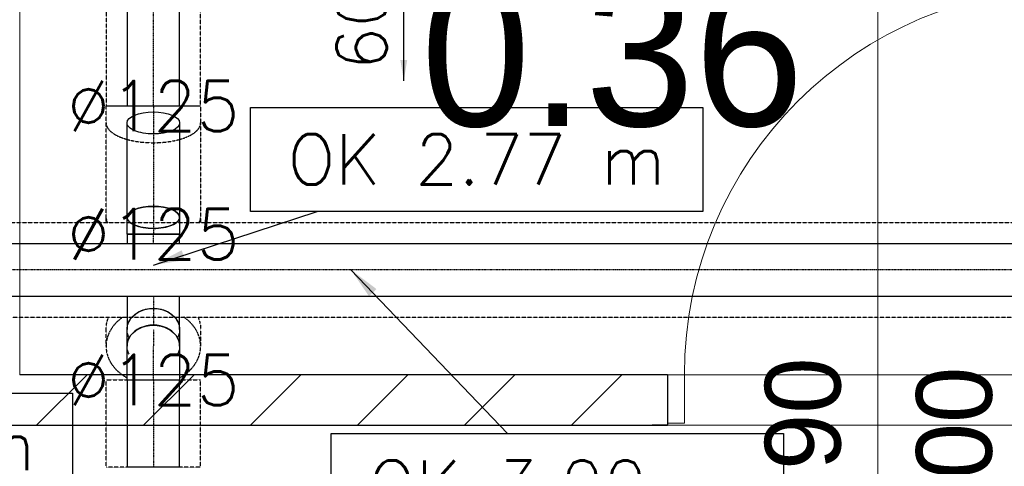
# Model space of a CAD drawing. Header units: millimetres. Extents: x -40063 to 512011, y 350190 to 687060.
# Tile 168 of 256: x 155732 to 158076, y 613809 to 614873. Entities that reach past the tile are written whole.
import ezdxf

# ---------------------------------------------------------------- set-up
doc = ezdxf.new("R2010")
doc.units = ezdxf.units.MM
doc.linetypes.add('DASHDOT', pattern=[1, 0.5, -0.25, 0, -0.25])
doc.linetypes.add('DASHED', pattern=[0.75, 0.5, -0.25])
doc.layers.get('0').update_dxf_attribs({"color": 8})
for name, color, linetype in [('Elementy Modelu - Strefy', 8, 'Continuous'), ('FLUID-N1', 7, 'Continuous'), ('FLUID-N1-120-ARRGR', 7, 'Continuous'), ('FLUID-N1-120-DIM', 7, 'Continuous'), ('FLUID-N1-120-INF', 7, 'Continuous'), ('FLUID-N1-INS', 7, 'Continuous'), ('FLUID-N1-SYM', 7, 'Continuous'), ('FLUID-W1', 7, 'Continuous'), ('FLUID-W1-120-INF', 7, 'Continuous'), ('FLUID-W1-INS', 7, 'Continuous'), ('FLUID-W1-SYM', 7, 'Continuous'), ('Konstrukcja - Ściany zew', 8, 'Continuous'), ('X_ref', 8, 'Continuous')]:
    doc.layers.add(name, color=color, linetype=linetype)
doc.styles.add('FDBES', font='simplex.shx')
doc.styles.add('GENERATED_STYLE_2', font='txt')
doc.dimstyles.new('FDBES', dxfattribs={"dimscale": 50, "dimtxt": 4, "dimasz": 2.5, "dimexe": 0.8, "dimexo": 2, "dimgap": 1, "dimtad": 1, "dimdsep": 46, "dimtxsty": 'FDBES', "dimcen": 2.5, "dimclrd": 4, "dimclre": 5, "dimadec": 0, "dimazin": 0, "dimtfac": 1, "dimtmove": 0, "dimatfit": 3, "dimfxl": 1, "dimarcsym": 0})

# ---------------------------------------------------------------- blocks, each defined once
blk = doc.blocks.new('*U14692')
at = {"color": 0, "linetype": 'ByBlock', "lineweight": -2}
for p, q in [((1763, 62.5), (-1763, 62.5)), ((1763, -62.5), (-1763, -62.5))]:
    blk.add_line(p, q, dxfattribs=at)
at = {"layer": 'FLUID-W1-INS', "color": 1, "linetype": 'DASHED', "lineweight": -3}
for p, q in [((1763, 112.5), (-1735.7, 112.5)), ((1735.7, -112.5), (-1763, -112.5))]:
    blk.add_line(p, q, dxfattribs=at)
at = {"layer": 'FLUID-W1-SYM', "color": 1, "linetype": 'DASHDOT', "lineweight": -3}
blk.add_line((-1763, 0), (1763, 0), dxfattribs=at)
blk = doc.blocks.new('*U14507')
at = {"color": 0, "linetype": 'ByBlock', "lineweight": -2}
for p, q in [((158.5, 0, -62.5), (-158.5, 0, -62.5)), ((-158.5, 0, 62.5), (158.5, 0, 62.5))]:
    blk.add_line(p, q, dxfattribs=at)
at = {"layer": 'FLUID-N1-INS', "color": 5, "linetype": 'DASHED', "lineweight": -3}
for p, q in [((131, 0, -112.5), (-158.5, 0, -112.5)), ((-158.5, 0, 112.5), (158.5, 0, 112.5)), ((-158.5, 0, -112.5), (-158.5, 0, 112.5)), ((158.5, 0, 112.5), (158.5, 0, -110))]:
    blk.add_line(p, q, dxfattribs=at)
at = {"layer": 'FLUID-N1-SYM', "color": 5, "linetype": 'DASHDOT', "lineweight": -3}
for p, q in [((-158.5, 0), (131, 0)), ((-158.5, 0), (-151.6, 0)), ((131, 0), (158.5, 0))]:
    blk.add_line(p, q, dxfattribs=at)
blk = doc.blocks.new('*U14655')
at = {"color": 0, "linetype": 'ByBlock', "lineweight": -2}
for p, q in [((73.5, 0, -62.5), (50.9, 0, -62.5)), ((50.9, 0, 62.5), (73.5, 0, 62.5))]:
    blk.add_line(p, q, dxfattribs=at)
at = {"color": 5, "linetype": 'Continuous', "lineweight": -2}
for p, q in [((73.5, 0, 61.3), (73.5, 0, -61.3)), ((73.5, 0, 62.5), (73.5, 0, 61.3)), ((73.5, 0, -61.3), (73.5, 0, -62.5))]:
    blk.add_line(p, q, dxfattribs=at)
at = {"layer": 'FLUID-N1-SYM', "color": 5, "linetype": 'DASHDOT', "lineweight": -3}
for p, q in [((50.9, 0), (66, 0)), ((66, 0), (73.5, 0))]:
    blk.add_line(p, q, dxfattribs=at)
blk = doc.blocks.new('*U14654')
at = {"color": 0, "linetype": 'ByBlock', "lineweight": -2}
for p, q in [((112.5, 0, -62.5), (-112.5, 0, -62.5)), ((152.5, 0, -62.5), (112.5, 0, -62.5)), ((-112.5, 0, 62.5), (112.5, 0, 62.5)), ((112.5, 0, 62.5), (152.5, 0, 62.5))]:
    blk.add_line(p, q, dxfattribs=at)
at = {"color": 5, "linetype": 'Continuous', "lineweight": -2}
for p, q in [((152.5, 0, -61.3), (152.5, 0, 61.3)), ((152.5, 0, -62.5), (152.5, 0, -61.3)), ((152.5, 0, 61.3), (152.5, 0, 62.5))]:
    blk.add_line(p, q, dxfattribs=at)
at = {"color": 5, "linetype": 'Continuous', "lineweight": -3, "extrusion": (-1.22465e-16, 1, 3.06162e-16)}
for centre, start_param, end_param in [((-112.5, 0), 3.141593, 6.283185), ((-112.5, 0), 1.570796, 3.141593), ((-112.5, 0), 0, 1.570796), ((112.5, 0), 3.141593, 6.283185), ((112.5, 0), 0, 1.570796), ((112.5, 0), 1.570796, 3.141593)]:
    blk.add_ellipse(centre, major_axis=(0, 0, 62.5), ratio=0.420665, start_param=start_param, end_param=end_param, dxfattribs=at)
at = {"color": 5, "linetype": 'Continuous', "lineweight": -3, "extrusion": (1.22465e-16, -1, -3.06162e-16)}
for start_param, end_param in [(3.141593, 6.283185), (0, 1.570796), (1.570796, 3.141593)]:
    blk.add_ellipse((112.5, 0), major_axis=(0, 0, -62.5), ratio=0.420665, start_param=start_param, end_param=end_param, dxfattribs=at)
at = {"layer": 'FLUID-N1-INS', "color": 5, "linetype": 'DASHED', "lineweight": -3}
for p, q in [((112.5, 0, -112.5), (-112.5, 0, -112.5)), ((124.9, 0, -112.5), (112.5, 0, -112.5)), ((-112.5, 0, -112.5), (-152.5, 0, -112.5)), ((-152.5, 0, 112.5), (-112.5, 0, 112.5)), ((-152.5, 0, 112.5), (-152.5, 0, -112.5)), ((-112.5, 0, 112.5), (112.5, 0, 112.5)), ((112.5, 0, 112.5), (124.9, 0, 112.5))]:
    blk.add_line(p, q, dxfattribs=at)
at = {"layer": 'FLUID-N1-INS', "color": 5, "linetype": 'DASHED', "lineweight": -3, "extrusion": (-1.22465e-16, 1, 3.06162e-16)}
for start_param, end_param in [(4.148573, 4.163928), (5.26085, 5.276205)]:
    blk.add_ellipse((-112.5, 0), major_axis=(0, 0, 112.5), ratio=0.420665, start_param=start_param, end_param=end_param, dxfattribs=at)
at = {"layer": 'FLUID-N1-INS', "color": 5, "linetype": 'DASHED', "lineweight": -3, "extrusion": (1.22465e-16, -1, -3.06162e-16)}
for centre, start_param, end_param in [((-112.5, 0), 0, 3.141593), ((112.5, 0), 0, 0.264811), ((112.5, 0), 2.876782, 3.141593)]:
    blk.add_ellipse(centre, major_axis=(0, 0, -112.5), ratio=0.420665, start_param=start_param, end_param=end_param, dxfattribs=at)
at = {"layer": 'FLUID-N1-SYM', "color": 5, "linetype": 'DASHDOT', "lineweight": -3}
for p, q in [((-152.5, 0), (-112.5, 0)), ((-112.5, 0), (112.5, 0)), ((112.5, 0), (152.5, 0))]:
    blk.add_line(p, q, dxfattribs=at)
blk = doc.blocks.new('*U14599')
at = {"color": 0, "linetype": 'ByBlock', "lineweight": -2}
for p, q in [((0, 15, 62.5), (0, -64.2, 62.5)), ((0, -64.2, -62.5), (0, 15, -62.5))]:
    blk.add_line(p, q, dxfattribs=at)
at = {"color": 5, "linetype": 'Continuous', "lineweight": -2, "extrusion": (-1, -6.12323e-17, 6.12323e-17)}
for major_axis, start_param, end_param in [((0, 0, 62.5), 4.712389, 6.283185), ((0, 0, -62.5), 0, 1.570796)]:
    blk.add_ellipse((0, 15), major_axis=major_axis, ratio=0.80253, start_param=start_param, end_param=end_param, dxfattribs=at)
at = {"layer": 'FLUID-N1-SYM', "color": 5, "linetype": 'DASHDOT', "lineweight": -3}
for p, q in [((0, -35.3), (0, 4.8)), ((0, -64.2), (0, -35.3))]:
    blk.add_line(p, q, dxfattribs=at)
blk = doc.blocks.new('*U14653')
at = {"color": 0, "linetype": 'ByBlock', "lineweight": -2}
for p, q in [((11.9, 16, -62.5), (-11.9, -16, -62.5)), ((-11.9, -16, 62.5), (11.9, 16, 62.5))]:
    blk.add_line(p, q, dxfattribs=at)
at = {"color": 5, "linetype": 'Continuous', "lineweight": -2, "extrusion": (0.80253, -0.596612, -1.83697e-16)}
blk.add_ellipse((11.9, 16), major_axis=(0, 0, 62.5), ratio=0.80253, start_param=0, end_param=3.141593, dxfattribs=at)
at = {"color": 5, "linetype": 'Continuous', "lineweight": -2, "extrusion": (-0.80253, 0.596612, 1.83697e-16)}
for major_axis, start_param, end_param in [((0, 0, -62.5), 0, 0.196096), ((0, 0, 62.5), 6.08709, 6.283185), ((0, 0, -62.5), 0.392699, 2.748894)]:
    blk.add_ellipse((-11.9, -16), major_axis=major_axis, ratio=0.80253, start_param=start_param, end_param=end_param, dxfattribs=at)
at = {"color": 5, "linetype": 'Continuous', "lineweight": -3, "extrusion": (-0.80253, 0.596612, 1.83697e-16)}
for major_axis, start_param, end_param in [((0, 0, 62.5), 0.19635, 0.392919), ((0, 0, -62.5), 5.890266, 6.086836), ((0, 0, -62.5), 0.196096, 0.392699), ((0, 0, 62.5), 5.890486, 6.08709)]:
    blk.add_ellipse((-11.9, -16), major_axis=major_axis, ratio=0.80253, start_param=start_param, end_param=end_param, dxfattribs=at)
at = {"layer": 'FLUID-N1-INS', "color": 5, "linetype": 'DASHED', "lineweight": -3}
for p, q in [((11.9, 16, -112.5), (-11.9, -16, -112.5)), ((-11.9, -16, 112.5), (11.9, 16, 112.5))]:
    blk.add_line(p, q, dxfattribs=at)
at = {"layer": 'FLUID-N1-INS', "color": 5, "linetype": 'DASHED', "lineweight": -3, "extrusion": (0.80253, -0.596612, -1.83697e-16)}
for major_axis, start_param, end_param in [((0, 0, -112.5), 0, 0.981765), ((0, 0, 112.5), 5.30142, 6.283185), ((0, 0, 112.5), 0, 0.87377), ((0, 0, -112.5), 5.409416, 6.283185)]:
    blk.add_ellipse((11.9, 16), major_axis=major_axis, ratio=0.80253, start_param=start_param, end_param=end_param, dxfattribs=at)
at = {"layer": 'FLUID-N1-INS', "color": 5, "linetype": 'DASHED', "lineweight": -3, "extrusion": (-0.80253, 0.596612, 1.83697e-16)}
for major_axis, start_param, end_param in [((0, 0, -112.5), 0, 0.329965), ((0, 0, 112.5), 5.95322, 6.283185)]:
    blk.add_ellipse((-11.9, -16), major_axis=major_axis, ratio=0.80253, start_param=start_param, end_param=end_param, dxfattribs=at)
at = {"layer": 'FLUID-N1-SYM', "color": 5, "linetype": 'DASHDOT', "lineweight": -3}
blk.add_line((-11.9, -16), (11.9, 16), dxfattribs=at)
blk = doc.blocks.new('*U14652')
at = {"color": 0, "linetype": 'ByBlock', "lineweight": -2}
for p, q in [((28.3, 21, 62.5), (-36.1, -26.8, 62.5)), ((-36.1, -26.8, -62.5), (28.3, 21, -62.5))]:
    blk.add_line(p, q, dxfattribs=at)
at = {"color": 5, "linetype": 'Continuous', "lineweight": -2, "extrusion": (0.596612, -0.80253, -1.10633e-16)}
for centre, major_axis, ratio, start_param, end_param in [((28.3, 21), (0, 0, 62.5), 0.000736, 0, 1.570796), ((28.3, 21), (0, 0, -62.5), 0.000736, 4.712389, 6.283185), ((-36.1, -26.8), (0, 0, 62.5), 0.80253, 0.392699, 1.570796), ((-36.1, -26.8), (0, 0, -62.5), 0.80253, 4.712389, 5.890486), ((-36.1, -26.8), (0, 0, 62.5), 0.80253, 0, 0.196096), ((-36.1, -26.8), (0, 0, -62.5), 0.80253, 6.08709, 6.283185)]:
    blk.add_ellipse(centre, major_axis=major_axis, ratio=ratio, start_param=start_param, end_param=end_param, dxfattribs=at)
at = {"color": 5, "linetype": 'Continuous', "lineweight": -3, "extrusion": (0.596612, -0.80253, -1.10633e-16)}
for major_axis, start_param, end_param in [((0, 0, 62.5), 5.890266, 6.086836), ((0, 0, -62.5), 0.19635, 0.392919), ((0, 0, 62.5), 0.196096, 0.392699), ((0, 0, -62.5), 5.890486, 6.08709)]:
    blk.add_ellipse((-36.1, -26.8), major_axis=major_axis, ratio=0.80253, start_param=start_param, end_param=end_param, dxfattribs=at)
at = {"layer": 'FLUID-N1-SYM', "color": 5, "linetype": 'DASHDOT', "lineweight": -3}
for p, q in [((28.2, 21), (-13.9, -10.3)), ((28.3, 21), (28.2, 21)), ((-13.9, -10.3), (-36.1, -26.8))]:
    blk.add_line(p, q, dxfattribs=at)
blk = doc.blocks.new('*U14651')
at = {"color": 0, "linetype": 'ByBlock', "lineweight": -2}
for p, q in [((104, 62.5, -0.1), (-104, 62.5, 0)), ((-104, -62.5, 0.1), (104, -62.5, 0))]:
    blk.add_line(p, q, dxfattribs=at)
at = {"color": 5, "linetype": 'Continuous', "lineweight": -2, "extrusion": (-0.00073627, -0.00073627, -0.999999)}
for start_param, end_param in [(1.57006, 3.140857), (6.282449, 7.853245)]:
    blk.add_ellipse((-104, 0, 0.1), major_axis=(0, -62.5, 0), ratio=0.000736, start_param=start_param, end_param=end_param, dxfattribs=at)
at = {"color": 5, "linetype": 'Continuous', "lineweight": -2, "extrusion": (0.00073627, 0.00073627, 0.999999)}
for major_axis, start_param, end_param in [((0, 62.5, 0), 0.000736, 1.571533), ((0, -62.5, 0), 4.713125, 6.283921)]:
    blk.add_ellipse((104, 0, -0.1), major_axis=major_axis, ratio=0.000736, start_param=start_param, end_param=end_param, dxfattribs=at)
at = {"layer": 'FLUID-N1-INS', "color": 5, "linetype": 'DASHED', "lineweight": -3}
for p, q in [((104, 112.5, -0.2), (-104, 112.5, 0)), ((104, -112.5, 0), (-104, -112.5, 0.2))]:
    blk.add_line(p, q, dxfattribs=at)
at = {"layer": 'FLUID-N1-INS', "color": 5, "linetype": 'DASHED', "lineweight": -3, "extrusion": (-0.00073627, -0.00073627, -0.999999)}
for start_param, end_param in [(1.57006, 3.140857), (6.282449, 7.853245)]:
    blk.add_ellipse((-104, 0, 0.1), major_axis=(0, -112.5, 0.1), ratio=0.000736, start_param=start_param, end_param=end_param, dxfattribs=at)
at = {"layer": 'FLUID-N1-INS', "color": 5, "linetype": 'DASHED', "lineweight": -3, "extrusion": (0.00073627, 0.00073627, 0.999999)}
for major_axis, start_param, end_param in [((0, 112.5, -0.1), 6.283185, 7.854718), ((0, -112.5, 0.1), 4.713125, 6.283185)]:
    blk.add_ellipse((104, 0, -0.1), major_axis=major_axis, ratio=0.000736, start_param=start_param, end_param=end_param, dxfattribs=at)
at = {"layer": 'FLUID-N1-SYM', "color": 5, "linetype": 'DASHDOT', "lineweight": -3}
for p, q in [((-104, 0, 0.1), (103.9, 0, -0.1)), ((103.9, 0, -0.1), (104, 0, -0.1))]:
    blk.add_line(p, q, dxfattribs=at)
blk = doc.blocks.new('fdgdfg')
at = {"layer": 'Elementy Modelu - Strefy', "color": 8, "linetype": 'Continuous', "lineweight": 0}
for p, q in [((-187950.2, 457639.9), (-187950.2, 459889.5)), ((-184960.3, 457639.9), (-187950.2, 457639.9)), ((-184960.3, 457519.9), (-188070.2, 457519.9))]:
    blk.add_line(p, q, dxfattribs=at)
at = {"layer": 'Konstrukcja - Ściany zew', "color": 8, "linetype": 'Continuous', "lineweight": 13}
for p, q in [((-185908.3, 458537.6), (-185908.3, 456919.9)), ((-186408.3, 457639.9), (-186445.3, 457639.9)), ((-186368.3, 457639.9), (-186408.3, 457639.9)), ((-186408.3, 457639.9), (-186408.3, 457524.9)), ((-186408.3, 457639.9), (-186408.3, 457524.9)), ((-186368.3, 457524.9), (-186368.3, 457639.9)), ((-186408.3, 457519.9), (-186445.3, 457519.9)), ((-186408.3, 457524.9), (-186368.3, 457524.9)), ((-186408.3, 457524.9), (-186408.3, 457519.9))]:
    blk.add_line(p, q, dxfattribs=at)
at = {"layer": 'Konstrukcja - Ściany zew', "color": 8, "linetype": 'Continuous'}
for p, q in [((-186408.3, 457639.9), (-187950.2, 457639.9)), ((-187909.9, 457519.9), (-187789.9, 457639.9)), ((-187655.4, 457519.9), (-187535.4, 457639.9)), ((-187400.8, 457519.9), (-187280.8, 457639.9)), ((-187146.3, 457519.9), (-187026.3, 457639.9)), ((-186891.7, 457519.9), (-186771.7, 457639.9)), ((-186637.1, 457519.9), (-186517.1, 457639.9)), ((-186408.3, 457639.9), (-186445.3, 457639.9)), ((-186408.3, 457639.9), (-186408.3, 457524.9)), ((-188070.2, 457519.9), (-186408.3, 457519.9)), ((-186408.3, 457519.9), (-186445.3, 457519.9)), ((-186408.3, 457524.9), (-186408.3, 457519.9))]:
    blk.add_line(p, q, dxfattribs=at)
at = {"layer": 'Konstrukcja - Ściany zew', "color": 8, "linetype": 'Continuous', "lineweight": 13}
blk.add_arc((-185448.3, 457639.9), 920, 90, 180, dxfattribs=at)
at = {"layer": 'Elementy Modelu - Strefy', "color": 8, "lineweight": 13, "style": 'GENERATED_STYLE_2'}
blk.add_text('0.36', height=350, dxfattribs=at).set_placement((-186995.1, 458231.8))
at = {"layer": 'Konstrukcja - Ściany zew', "color": 8, "lineweight": 13, "style": 'GENERATED_STYLE_2'}
for s, p in [('90', (-185996.8, 457413.2)), ('200', (-185636.8, 457257.4))]:
    blk.add_text(s, height=180, rotation=90, dxfattribs=at).set_placement(p)
blk = doc.blocks.new('*U6545')
at = {"color": 7, "insert": (0, -377.1), "char_height": 120, "attachment_point": 5, "rotation": 90, "style": 'FDBES'}
blk.add_mtext('60 m{\\A2;\\H0.5x;3}/h\\P125', dxfattribs=at)
at = {"color": 7}
blk.add_leader([(0, -754.3), (0, 0)], dimstyle='FDBES', override={"dimscale": 20, "dimclrd": 7}, dxfattribs=at)
blk = doc.blocks.new('*U14361')
at = {"color": 7, "lineweight": -2}
blk.add_lwpolyline([(109.4, 722.1), (1186, 722.1), (1186, 474.1), (109.4, 474.1)], close=True, dxfattribs=at)
at = {"color": 7, "insert": (647.7, 598.1), "char_height": 120, "attachment_point": 5, "line_spacing_factor": 1.1, "style": 'FDBES'}
blk.add_mtext('OK 2.96 m', dxfattribs=at)
at = {"color": 7}
blk.add_leader([(0, 0), (513.4, 474.1)], dimstyle='FDBES', override={"dimscale": 30, "dimclrd": 7, "dimclre": 7}, dxfattribs=at)
blk = doc.blocks.new('*U14362')
at = {"color": 7, "lineweight": -2}
blk.add_lwpolyline([(231.3, 375.3), (1307.9, 375.3), (1307.9, 127.3), (231.3, 127.3)], close=True, dxfattribs=at)
at = {"color": 7, "insert": (769.6, 251.3), "char_height": 120, "attachment_point": 5, "line_spacing_factor": 1.1, "style": 'FDBES'}
blk.add_mtext('OK 2.77 m', dxfattribs=at)
at = {"color": 7}
blk.add_leader([(0, 0), (389.9, 127.3)], dimstyle='FDBES', override={"dimscale": 30, "dimclrd": 7, "dimclre": 7}, dxfattribs=at)
blk = doc.blocks.new('*U14374')
at = {"color": 7, "lineweight": -2}
blk.add_lwpolyline([(-47.2, -389.7), (1029.4, -389.7), (1029.4, -637.7), (-47.2, -637.7)], close=True, dxfattribs=at)
at = {"color": 7, "insert": (491.1, -513.7), "char_height": 120, "attachment_point": 5, "line_spacing_factor": 1.1, "style": 'FDBES'}
blk.add_mtext('OK 3.00 m', dxfattribs=at)
at = {"color": 7}
blk.add_leader([(0, 0), (372.5, -389.7)], dimstyle='FDBES', override={"dimscale": 30, "dimclrd": 7, "dimclre": 7}, dxfattribs=at)

msp = doc.modelspace()

# ---------------------------------------------------------------- block references
at = {"layer": 'FLUID-N1', "color": 5, "linetype": 'Continuous', "extrusion": (1, -1.22465e-16, -6.12323e-17), "rotation": 360}
msp.add_blockref('*U14507', (614825.88885, 2998, 156050.43408), dxfattribs=at)
at = {"layer": 'FLUID-N1', "color": 5, "linetype": 'Continuous', "extrusion": (1, -1.22465e-16, -3.06162e-16), "rotation": 180}
msp.add_blockref('*U14654', (614514.50523, 2998, 156050.43408), dxfattribs=at)
at = {"layer": 'FLUID-N1', "color": 5, "linetype": 'Continuous', "extrusion": (1, 0, -1.83697e-16)}
for name, p, rotation in [('*U14655', (614288.66987, 2767.99269, 156050.43408), 360), ('*U14653', (614115.3794, 2835.19124, 156050.43408), 126.6276147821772)]:
    msp.add_blockref(name, p, dxfattribs=dict(at, rotation=rotation))
at = {"layer": 'FLUID-N1', "color": 5, "linetype": 'Continuous', "extrusion": (1, 1.22465e-16, -6.12323e-17), "rotation": 90}
msp.add_blockref('*U14599', (614150.40016, 2775.54891, 156050.43408), dxfattribs=at)
at = {"layer": 'FLUID-N1', "color": 5, "linetype": 'Continuous', "extrusion": (-1, -9.82816e-17, 1.10633e-16), "rotation": 323.3723852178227}
msp.add_blockref('*U14652', (-614050.46391, 2909.85317, -156050.43408), dxfattribs=at)
at = {"layer": 'FLUID-N1', "color": 5, "linetype": 'Continuous', "extrusion": (-0.00073627, 0.00073627, 0.999999), "rotation": 270.0000310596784}
msp.add_blockref('*U14651', (156052.52877, 613909.0306, 3239.55622), dxfattribs=at)
at = {"layer": 'FLUID-N1-120-ARRGR'}
msp.add_blockref('*U6545', (156646.43408, 615481.34846, 2998), dxfattribs=at)
at = {"layer": 'FLUID-N1-120-INF', "linetype": 'ByBlock'}
for name, p in [('*U14362', (156050.43408, 614288.66987, 2767.99269)), ('*U14361', (154672.31524, 613261.85083, 2960))]:
    msp.add_blockref(name, p, dxfattribs=at)
at = {"layer": 'FLUID-W1', "color": 1, "linetype": 'Continuous', "extrusion": (1.22465e-16, 0, -1), "rotation": 360}
msp.add_blockref('*U14692', (-156520.68408, 614277.11904, -2997.5), dxfattribs=at)
at = {"layer": 'FLUID-W1-120-INF', "linetype": 'ByBlock'}
msp.add_blockref('*U14374', (156520.68408, 614277.11904, 2997.5), dxfattribs=at)
at = {"layer": 'X_ref'}
msp.add_blockref('fdgdfg', (343682.59614, 156387.58931), dxfattribs=at)

# ---------------------------------------------------------------- texts
at = {"layer": 'FLUID-N1-120-DIM', "color": 7, "char_height": 120, "attachment_point": 5, "style": 'FDBES'}
for insert in [(156050.43408, 614667.00523, 2998), (156050.43408, 614362.16987, 2767.99269)]:
    msp.add_mtext('∅125\\P', dxfattribs=dict(at, insert=insert))
at = {"layer": 'FLUID-N1-120-DIM', "color": 7, "insert": (156050.43408, 614015.24936, 2902.37216), "char_height": 120, "attachment_point": 5, "rotation": 0.00003106, "style": 'FDBES'}
msp.add_mtext('∅125\\P', dxfattribs=at)

doc.saveas('drawing.dxf')
